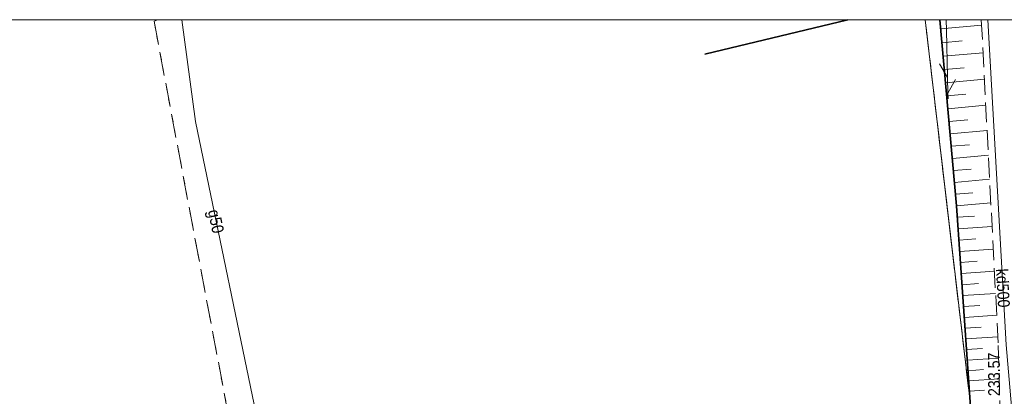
# Model space of a CAD drawing. Header units: metres. Extents: x 7529105 to 7529249, y 5515588 to 5515793.
# Tile 9 of 10: x 7529154 to 7529216, y 5515768 to 5515792. Entities that reach past the tile are written whole.
import ezdxf
from ezdxf.enums import TextEntityAlignment as Align

# ---------------------------------------------------------------- set-up
doc = ezdxf.new("R2010")
doc.units = ezdxf.units.M
doc.header["$MEASUREMENT"] = 0
for name, pattern in [('1.5_0.5', [2, 1.5, -0.5]), ('218-500', [1, 0.5, -0.5]), ('219-500', [0]), ('mz1.25_0.5', [1.75, 1.25, -0.5])]:
    doc.linetypes.add(name, pattern=pattern)
doc.layers.get('0').update_dxf_attribs({"color": 2, "linetype": 'CONTINUOUS', "lineweight": 5})
for name, color, linetype in [('000 Inne (niezydentyfikowane)', 7, 'CONTINUOUS'), ('217-Granica konturu klasyfikcyjnego', 7, 'CONTINUOUS'), ('218-Granica użytku', 7, 'CONTINUOUS'), ('219-Linia granicy', 7, 'CONTINUOUS'), ('ogrodzenie trwałe (linia)', 7, 'CONTINUOUS'), ('przewód gazowy (linia)', 7, 'CONTINUOUS'), ('przewód gazowy (linia)-Atr1', 7, 'CONTINUOUS'), ('przewód kanalizacyjny (linia)', 7, 'CONTINUOUS'), ('przewód kanalizacyjny (linia)-Atr1', 7, 'CONTINUOUS'), ('przewód telekomunikacyjny (linia) - symbol', 7, 'CONTINUOUS'), ('punkt wysokościowy sztuczny-Atr2', 7, 'CONTINUOUS'), ('Ramki i opis wydruku', 7, 'CONTINUOUS'), ('skarpa nieumocniona (powierzchnia)', 7, 'CONTINUOUS')]:
    doc.layers.add(name, color=color, linetype=linetype)
doc.styles.get("Standard").update_dxf_attribs({"font": 'Working1250', "width": 0.75})
doc.linetypes.add('902-500', pattern='A,3.75,0,[1,ksztalty.shx,S=0.5,R=0,X=0,Y=0],3.75', length=7.5)

# ---------------------------------------------------------------- blocks, each defined once
blk = doc.blocks.new('PT01')
at = {"color": 0, "linetype": 'Continuous', "lineweight": 13}
for p, q in [((0.65, 0), (0, 0)), ((0.65, 0), (1.65, 0)), ((1.65, 0), (2.65, 0)), ((2.65, 0), (3.65, 0)), ((3.65, 0), (2.784, -0.5)), ((3.65, 0), (4.65, 0)), ((4.65, 0), (3.784, 0.5)), ((4.65, 0), (5, 0))]:
    blk.add_line(p, q, dxfattribs=at)

msp = doc.modelspace()

# ---------------------------------------------------------------- linework, layer by layer
at = {"layer": '000 Inne (niezydentyfikowane)', "color": 7, "linetype": 'Continuous', "lineweight": 13}
for p, q in [((7529212.13, 5515791.64), (7529214.72, 5515791.87)), ((7529212.2, 5515790.76), (7529213.49, 5515790.88)), ((7529212.28, 5515789.91), (7529214.81, 5515790.13)), ((7529212.36, 5515789.06), (7529213.61, 5515789.17)), ((7529212.43, 5515788.22), (7529214.9, 5515788.45)), ((7529212.51, 5515787.4), (7529213.73, 5515787.51)), ((7529212.58, 5515786.58), (7529214.99, 5515786.8)), ((7529212.66, 5515785.78), (7529213.84, 5515785.88)), ((7529212.73, 5515784.98), (7529215.07, 5515785.19)), ((7529212.8, 5515784.2), (7529213.95, 5515784.3)), ((7529212.87, 5515783.42), (7529215.15, 5515783.63)), ((7529212.94, 5515782.66), (7529214.06, 5515782.76)), ((7529213.01, 5515781.9), (7529215.23, 5515782.11)), ((7529213.07, 5515781.16), (7529214.17, 5515781.26)), ((7529213.14, 5515780.42), (7529215.31, 5515780.62)), ((7529213.19, 5515779.7), (7529214.27, 5515779.77)), ((7529213.24, 5515778.97), (7529215.39, 5515779.12)), ((7529213.29, 5515778.26), (7529214.36, 5515778.33)), ((7529213.34, 5515777.54), (7529215.46, 5515777.69)), ((7529213.39, 5515776.84), (7529214.44, 5515776.91)), ((7529213.44, 5515776.13), (7529215.54, 5515776.28)), ((7529213.49, 5515775.43), (7529214.53, 5515775.5)), ((7529213.54, 5515774.74), (7529215.61, 5515774.88)), ((7529213.58, 5515774.04), (7529214.61, 5515774.12)), ((7529213.63, 5515773.36), (7529215.68, 5515773.5)), ((7529213.68, 5515772.67), (7529214.7, 5515772.74)), ((7529213.73, 5515771.99), (7529215.75, 5515772.13)), ((7529213.77, 5515771.32), (7529214.78, 5515771.39)), ((7529213.82, 5515770.65), (7529215.8, 5515770.78)), ((7529213.87, 5515769.98), (7529214.84, 5515770.05)), ((7529213.91, 5515769.33), (7529215.84, 5515769.46)), ((7529213.96, 5515768.68), (7529214.91, 5515768.75))]:
    msp.add_line(p, q, dxfattribs=at)
at = {"layer": '217-Granica konturu klasyfikcyjnego', "color": 7, "linetype": '1.5_0.5', "lineweight": 18, "flags": 128}
for points in [[(7529162.483, 5515792.21), (7529162.24, 5515792.13)], [(7529162.24, 5515792.13), (7529168.42, 5515759.38)], [(7529214.18, 5515766.41), (7529211.144, 5515792.21)]]:
    msp.add_lwpolyline(points, dxfattribs=at)
at = {"layer": '218-Granica użytku', "color": 7, "linetype": '218-500', "lineweight": 18, "flags": 128}
for points in [[(7529162.483, 5515792.21), (7529162.24, 5515792.13)], [(7529162.24, 5515792.13), (7529168.42, 5515759.38)], [(7529211.144, 5515792.21), (7529214.18, 5515766.41)], [(7529214.18, 5515766.41), (7529211.144, 5515792.21)]]:
    msp.add_lwpolyline(points, dxfattribs=at)
at = {"layer": '219-Linia granicy', "color": 7, "linetype": '219-500', "lineweight": 18, "flags": 128}
msp.add_lwpolyline([(7529211.144, 5515792.21), (7529214.18, 5515766.41)], dxfattribs=at)
at = {"layer": 'ogrodzenie trwałe (linia)', "color": 7, "linetype": '902-500', "lineweight": 35, "flags": 128}
for points in [[(7529206.234, 5515792.21), (7529197.18, 5515790.04)], [(7529204.75, 5515765.71), (7529214.07, 5515767.08), (7529213.14, 5515780.42), (7529212.074, 5515792.21)]]:
    msp.add_lwpolyline(points, dxfattribs=at)
at = {"layer": 'przewód gazowy (linia)', "color": 7, "linetype": 'Continuous', "lineweight": 18, "flags": 128}
msp.add_lwpolyline([(7529173.39, 5515743.35), (7529172.02, 5515750.58), (7529170.29, 5515758.8), (7529169.08, 5515765.49), (7529164.86, 5515785.78), (7529164.013, 5515792.21)], dxfattribs=at)
at = {"layer": 'przewód kanalizacyjny (linia)', "color": 7, "linetype": 'Continuous', "lineweight": 18, "flags": 128}
msp.add_lwpolyline([(7529215.112, 5515792.21), (7529216.28, 5515771.61), (7529216.61, 5515767.7)], dxfattribs=at)
at = {"layer": 'Ramki i opis wydruku', "color": 7, "linetype": 'Continuous', "lineweight": 13, "flags": 128}
msp.add_lwpolyline([(7529104.64, 5515588.21), (7529247.54, 5515588.21), (7529247.54, 5515792.21), (7529104.64, 5515792.21)], close=True, dxfattribs=at)
at = {"layer": 'skarpa nieumocniona (powierzchnia)', "color": 7, "linetype": 'mz1.25_0.5', "lineweight": 18, "flags": 128}
for points in [[(7529215.78, 5515771.58), (7529215.89, 5515767.57), (7529214.07, 5515767.08), (7529213.14, 5515780.42), (7529212.074, 5515792.21)], [(7529214.703, 5515792.21), (7529215.78, 5515771.58)]]:
    msp.add_lwpolyline(points, dxfattribs=at)

# ---------------------------------------------------------------- block references
at = {"layer": 'przewód telekomunikacyjny (linia) - symbol', "color": 30, "linetype": 'Continuous', "lineweight": 18, "rotation": 271.27}
msp.add_blockref('PT01', (7529212.482, 5515792.21), dxfattribs=at)

# ---------------------------------------------------------------- texts
at = {"layer": 'przewód gazowy (linia)-Atr1', "color": 7, "width": 0.9}
msp.add_text('g50', height=0.75, rotation=-78.251, dxfattribs=at).set_placement((7529166.02, 5515780.18), align=Align.MIDDLE_LEFT)
at = {"layer": 'przewód kanalizacyjny (linia)-Atr1', "color": 7, "width": 0.9}
msp.add_text('kd500', height=0.75, rotation=273.246, dxfattribs=at).set_placement((7529216.006, 5515776.445), align=Align.MIDDLE_LEFT)
at = {"layer": 'punkt wysokościowy sztuczny-Atr2', "color": 7, "width": 0.9}
msp.add_text('233.57', height=0.75, rotation=90.333, dxfattribs=at).set_placement((7529215.89, 5515768.37))

doc.saveas('drawing.dxf')
